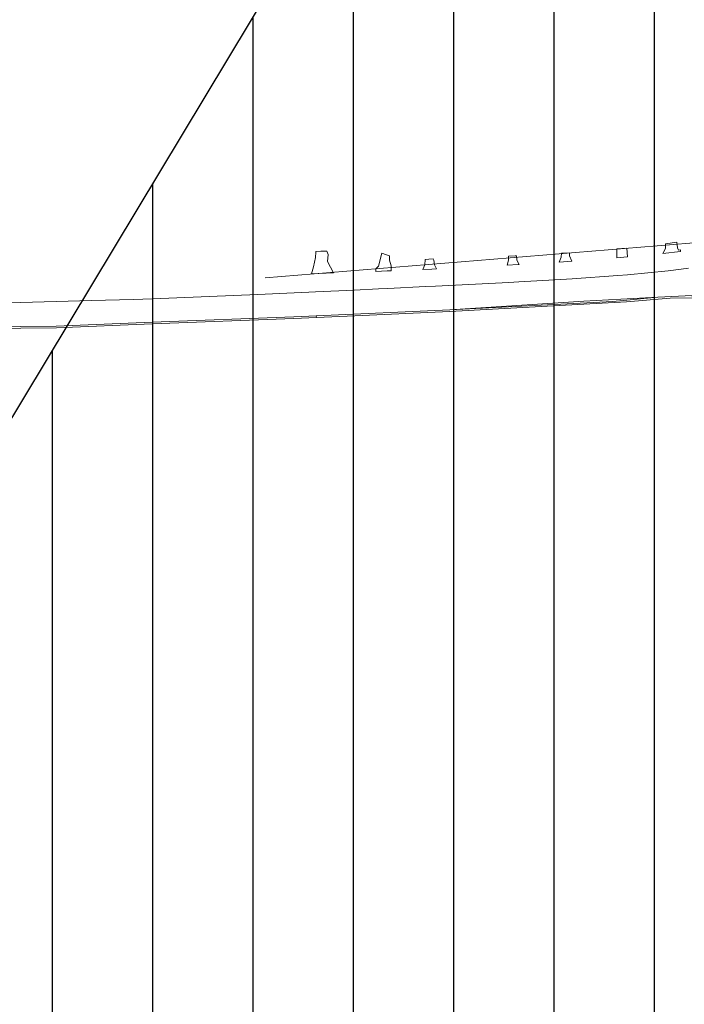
# Model space of a CAD drawing. Extents: x 148869 to 161638, y 453607 to 469810.
# Tile 144 of 256: x 151730 to 151928, y 463334 to 463628. Entities that reach past the tile are written whole.
import ezdxf
from ezdxf.lldxf.tags import DXFTag

# ---------------------------------------------------------------- set-up
doc = ezdxf.new("R2010")
doc.units = 0
doc.layers.add('2024', color=160, linetype='CONTINUOUS')
doc.layers.add('2024 hatch', color=160, linetype='CONTINUOUS')
for name, color, linetype, lineweight in [('B-OI-RI-PERSLEIDING-G-niet meenemen', 190, 'RI-PERS', 18), ('B-RO-VH-VERHARDING_ASFALT-GV', 251, 'CONTINUOUS', 18), ('B-RO-VH-VERHARDING_HALFVERHARDING_GRIND-GV', 251, 'CONTINUOUS', 18), ('B-RO-VH-VERHARDING_STRAATBAKSTEEN-GV', 251, 'CONTINUOUS', 18)]:
    doc.layers.add(name, color=color, linetype=linetype, lineweight=lineweight)
tags = doc.linetypes.add('RI-PERS', pattern='A,7,-2,["P",Standard,S=1.8,R=0,X=-0.5,Y=-0.9],-2,7,-2,[102,NLCS.SHX,S=1,R=180,X=0,Y=0],-2', length=22).pattern_tags.tags
tags[6] = DXFTag(74, 10)

msp = doc.modelspace()

# ---------------------------------------------------------------- hatches: boundary and pattern name
at = {"layer": '2024 hatch'}
h = msp.add_hatch(dxfattribs=at)
h.set_pattern_fill('ANSI31', color=256, scale=29.988, angle=45)
h.set_pattern_definition([(90, (0, 0), (-29.988, 0), [])])
h.paths.add_polyline_path([(153060.97, 462471.33), (152787.39, 462332.45), (152683.96, 462314.58), (152571.59, 462395.32), (152563.82, 462406.18), (152398.44, 462422.66), (152151.13, 462555.77), (152130.97, 462967.46), (151963.51, 463060.43), (151619.43, 463158.93), (151635.54, 463357.09), (152009.16, 463977.93), (152157.72, 463944.62), (152280.12, 463919.12), (152508.66, 464143.59), (152698.68, 463896.62), (152536.72, 463732.43), (152656.87, 463588.89), (152658.63, 463316.61), (152691.32, 463187.08), (152688.32, 463085.82), (152689.17, 463075.64), (152721.38, 462998.51), (152757.48, 462725.88), (152775.44, 462698.77), (152933.57, 462680.1)])

# ---------------------------------------------------------------- linework, layer by layer
at = {"layer": '2024', "flags": 128}
msp.add_lwpolyline([(151635.54, 463357.09), (152009.16, 463977.93), (152157.72, 463944.62), (152280.12, 463919.12), (152508.66, 464143.59), (152698.68, 463896.62), (152536.72, 463732.43), (152656.87, 463588.89), (152658.63, 463316.61), (152691.32, 463187.08), (152688.32, 463085.82), (152689.17, 463075.64), (152721.38, 462998.51), (152757.48, 462725.88)], dxfattribs=at)
at = {"layer": 'B-OI-RI-PERSLEIDING-G-niet meenemen'}
msp.add_line((151802.91, 463551.22), (151974.41, 463565.13), dxfattribs=at)
at = {"layer": 'B-RO-VH-VERHARDING_ASFALT-GV', "flags": 128}
for points in [[(151818.18, 463539.81), (151858.05, 463541.62), (151898.15, 463544.2), (151920.29, 463545.37), (151930.52, 463545.91), (151953.91, 463547.16), (152009.45, 463554.09), (152018.77, 463555.42), (152020.13, 463555.61), (152023.3, 463556.22), (152025.22, 463556.59), (152047.6, 463561.77), (152047.65, 463561.79), (152043.92, 463574.07), (152040.33, 463572.91), (152038.57, 463572.4), (152030.5, 463570.3), (152027.27, 463569.62), (152023.15, 463568.76)], [(151929.44, 463554.11), (151927.18, 463553.74), (151923.37, 463553.31), (151911.19, 463552.12), (151908.27, 463551.92), (151894.65, 463550.86), (151891.28, 463550.68), (151878.72, 463549.99), (151875.75, 463549.83), (151853.76, 463548.69), (151850.85, 463548.54), (151839.6, 463547.99), (151836.76, 463547.85), (151829.48, 463547.5), (151817.89, 463546.99), (151815.98, 463546.91), (151800.69, 463546.24), (151769.24, 463544.88), (151763.42, 463544.72), (151751.11, 463544.43), (151740.46, 463544.14), (151729.8, 463543.85), (151720.31, 463543.47)], [(151708.31, 463536.43), (151740.47, 463536.78), (151769.08, 463537.93), (151811.42, 463539.5), (151818.18, 463539.81)]]:
    msp.add_lwpolyline(points, dxfattribs=at)
for points in [[(151858.05, 463541.62), (151906.82, 463544.15), (151920.29, 463545.37), (151898.15, 463544.2)], [(151818.18, 463539.81), (151811.42, 463539.5), (151769.08, 463537.93), (151740.47, 463536.78), (151708.31, 463536.43), (151705.27, 463536.43), (151705.27, 463535.93), (151708.32, 463535.93), (151740.48, 463536.28), (151769.1, 463537.43), (151811.45, 463539), (151818.21, 463539.31)]]:
    msp.add_lwpolyline(points, close=True, dxfattribs=at)
at = {"layer": 'B-RO-VH-VERHARDING_HALFVERHARDING_GRIND-GV', "flags": 128}
for points in [[(151922.58, 463559.95), (151921.71, 463558.44), (151927.05, 463559.07), (151926.98, 463559.57), (151926.38, 463559.49), (151926.1, 463560.14), (151925.98, 463561.8), (151922.52, 463561.33)], [(151818.05, 463558.82), (151817.91, 463557.3), (151817.38, 463554.42), (151816.75, 463552.34), (151823.29, 463552.66), (151821.5, 463556.09), (151821.74, 463558.12), (151821.3, 463559.15), (151820.41, 463559.15), (151819.56, 463559.15), (151818.08, 463559.08)], [(151839.18, 463558.02), (151837.79, 463558.51), (151836.78, 463554.7), (151835.97, 463553.86), (151836.01, 463553.1), (151839.37, 463553.25), (151840.52, 463553.3), (151840.54, 463554.8), (151840.01, 463556.42), (151840.09, 463557.71)], [(151891.39, 463557.4), (151890.75, 463555.91), (151894.59, 463556.15), (151893.84, 463557.74), (151893.85, 463558.62), (151891.42, 463558.51)], [(151910.98, 463560.08), (151907.95, 463559.81), (151907.98, 463558.62), (151908.01, 463557.17), (151911.18, 463557.42)], [(151850.61, 463555.07), (151849.97, 463553.7), (151852.66, 463553.81), (151854.12, 463553.88), (151853.48, 463555.07), (151853.29, 463556.51), (151853.13, 463556.83), (151851.8, 463556.76), (151850.76, 463556.71)], [(151875.63, 463556.46), (151875.26, 463554.95), (151878.51, 463555.12), (151878.78, 463555.14), (151878.13, 463556.51), (151878.03, 463557.79), (151877.64, 463557.78), (151875.58, 463557.68), (151875.58, 463557.66)]]:
    msp.add_lwpolyline(points, close=True, dxfattribs=at)
at = {"layer": 'B-RO-VH-VERHARDING_STRAATBAKSTEEN-GV', "flags": 128}
msp.add_lwpolyline([(151920.29, 463545.37), (151906.82, 463544.15), (151858.05, 463541.62), (151818.18, 463539.81), (151818.21, 463539.31), (151829.69, 463539.83), (151858.07, 463541.12), (151910.9, 463544.01), (151923.93, 463545.11), (151930.61, 463545.25), (151930.54, 463545.79), (151930.52, 463545.91)], close=True, dxfattribs=at)

doc.saveas('drawing.dxf')
